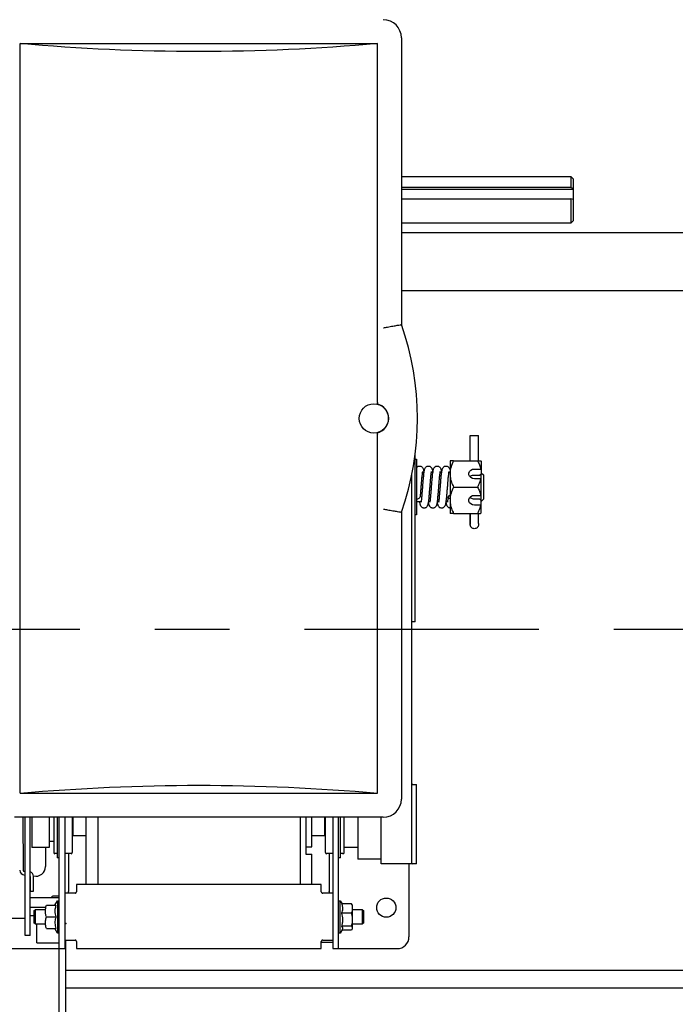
# Model space of a CAD drawing. Header units: inches. Extents: x 169.6 to 213.7, y 214.8 to 267.4.
# Tile 6 of 43: x 176.9 to 177.8, y 223.8 to 225.1. Entities that reach past the tile are written whole.
import ezdxf

# ---------------------------------------------------------------- set-up
doc = ezdxf.new("R2010")
doc.units = ezdxf.units.IN
doc.header["$LTSCALE"] = 0.25
doc.header["$MEASUREMENT"] = 0
doc.linetypes.add('C_SOLID_M', pattern=[0])
doc.linetypes.add('CENTER', pattern=[2, 1.25, -0.25, 0.25, -0.25])
doc.layers.add('RMZ LH F.O.H.', color=7, linetype='Continuous')

msp = doc.modelspace()

# ---------------------------------------------------------------- linework, layer by layer
at = {"layer": 'RMZ LH F.O.H.', "linetype": 'Continuous'}
for p, q in [((176.90773, 224.09407), (176.90773, 225.09407)), ((176.90773, 225.09407), (177.38429, 225.09407)), ((177.38429, 224.61515), (177.38429, 225.09407)), ((177.41623, 225.10188), (177.41623, 224.71919)), ((177.41623, 224.91699), (177.64226, 224.91699)), ((177.64226, 224.91699), (177.64601, 224.91324)), ((177.64226, 224.91699), (177.64226, 224.90208)), ((177.64601, 224.8583), (177.64601, 224.91324)), ((177.64226, 224.90208), (177.41623, 224.90208)), ((177.41623, 224.89982), (177.64601, 224.89982)), ((177.64226, 224.90208), (177.64601, 224.90094)), ((177.41623, 224.88707), (177.64226, 224.88707)), ((177.64226, 224.88707), (177.64226, 224.85455)), ((177.64601, 224.88594), (177.64226, 224.88707)), ((177.64226, 224.85455), (177.41623, 224.85455)), ((177.64601, 224.8583), (177.64226, 224.85455)), ((177.41623, 224.84224), (182.38083, 224.84224)), ((182.38083, 224.76412), (177.41623, 224.76412)), ((177.41623, 224.71919), (177.41595, 224.71914)), ((177.38429, 224.61509), (177.38429, 224.61515)), ((177.38429, 224.57299), (177.38429, 224.57306)), ((177.38429, 224.09407), (177.38429, 224.57299)), ((177.50807, 224.57106), (177.51907, 224.57106)), ((177.50807, 224.53762), (177.50807, 224.57106)), ((177.51907, 224.53762), (177.51907, 224.57106)), ((177.43452, 224.32259), (177.43452, 224.54554)), ((177.43452, 224.53957), (177.43652, 224.53957)), ((177.43652, 224.53957), (177.43652, 224.46536)), ((177.48107, 224.53762), (177.48107, 224.46731)), ((177.48576, 224.53762), (177.51795, 224.53762)), ((177.51357, 224.52654), (177.52195, 224.52654)), ((177.52264, 224.52613), (177.52195, 224.52654)), ((177.52264, 224.53681), (177.52264, 224.52006)), ((177.42996, 223.99961), (177.42996, 224.51835)), ((177.44414, 224.52197), (177.44654, 224.52197)), ((177.45586, 224.52197), (177.45825, 224.52197)), ((177.46758, 224.52197), (177.46997, 224.52197)), ((177.4793, 224.52197), (177.48107, 224.52197)), ((177.51357, 224.5185), (177.52058, 224.5185)), ((177.52195, 224.51355), (177.51357, 224.51355)), ((177.52058, 224.5185), (177.52264, 224.52006)), ((177.52195, 224.51355), (177.52264, 224.51314)), ((177.52232, 224.52032), (177.52232, 224.51351)), ((177.52264, 224.52165), (177.52607, 224.51822)), ((177.52264, 224.49179), (177.52264, 224.51314)), ((177.52607, 224.48672), (177.52607, 224.51822)), ((177.48576, 224.50247), (177.51795, 224.50247)), ((177.51357, 224.49138), (177.52195, 224.49138)), ((177.52058, 224.48643), (177.51357, 224.48643)), ((177.52264, 224.48487), (177.52058, 224.48643)), ((177.52264, 224.49179), (177.52195, 224.49138)), ((177.52232, 224.49139), (177.52232, 224.4848)), ((177.52607, 224.48672), (177.52264, 224.48328)), ((177.52264, 224.46812), (177.52264, 224.48487)), ((177.44295, 224.48297), (177.43652, 224.48297)), ((177.45467, 224.48297), (177.45217, 224.48297)), ((177.46639, 224.48297), (177.46389, 224.48297)), ((177.47811, 224.48297), (177.47561, 224.48297)), ((177.52195, 224.47839), (177.51357, 224.47839)), ((177.52195, 224.47839), (177.52264, 224.4788)), ((177.41623, 224.46895), (177.41595, 224.469)), ((177.41623, 224.46895), (177.41623, 224.08626)), ((177.43652, 224.46536), (177.43452, 224.46536)), ((177.48576, 224.46731), (177.51795, 224.46731)), ((177.50807, 224.46731), (177.50807, 224.46384)), ((177.50808, 224.46384), (177.50808, 224.46731)), ((177.51908, 224.46384), (177.51908, 224.46728)), ((177.43452, 224.32259), (177.42996, 224.32259)), ((177.42996, 224.10323), (177.43081, 224.10553)), ((177.43128, 224.10586), (177.43625, 224.10586)), ((177.43625, 223.99961), (177.43625, 224.10586)), ((176.90773, 224.09407), (177.38429, 224.09407)), ((177.39211, 224.06214), (176.89992, 224.06214)), ((176.91134, 224.06214), (176.91166, 223.99138)), ((176.9142, 223.9043), (176.9142, 224.06214)), ((176.92076, 223.9043), (176.92076, 224.06214)), ((176.92307, 224.06214), (176.92307, 224.02149)), ((176.94651, 224.06214), (176.94651, 224.02149)), ((176.95232, 224.06214), (176.95232, 224.01484)), ((176.95719, 224.06214), (176.95719, 224.00758)), ((176.95982, 223.88672), (176.95982, 224.06214)), ((176.9673, 224.06214), (176.9673, 223.88672)), ((176.97693, 224.06214), (176.97693, 224.01484)), ((176.97789, 224.06214), (176.97789, 224.03712)), ((176.99539, 224.06214), (176.99539, 223.97209)), ((177.01101, 224.06214), (177.01101, 223.97209)), ((177.28101, 224.06214), (177.28101, 223.97209)), ((177.28882, 224.06214), (177.28882, 224.01268)), ((177.29664, 224.02269), (177.29664, 224.06214)), ((177.31414, 224.03712), (177.31414, 224.06214)), ((177.3151, 224.01484), (177.3151, 224.06214)), ((177.32472, 224.06214), (177.32472, 223.88672)), ((177.3322, 223.88672), (177.3322, 224.06214)), ((177.33483, 224.00758), (177.33483, 224.06214)), ((177.3397, 224.01484), (177.3397, 224.06214)), ((177.35812, 224.06214), (177.35812, 224.00586)), ((177.38937, 223.99961), (177.38937, 224.06214)), ((176.95232, 224.02969), (176.94651, 224.02969)), ((176.99539, 224.03712), (176.97789, 224.03712)), ((177.31414, 224.03712), (177.29664, 224.03712)), ((176.94651, 224.02149), (176.92307, 224.02149)), ((176.94139, 224.02149), (176.94139, 223.99609)), ((176.95719, 224.01337), (176.9538, 224.01337)), ((176.97545, 224.01337), (176.9673, 224.01337)), ((176.97199, 224.01337), (176.97199, 223.96297)), ((177.28882, 224.02269), (177.29664, 224.02269)), ((177.28882, 224.01268), (177.29664, 224.01268)), ((177.29664, 223.97209), (177.29664, 224.01268)), ((177.32472, 224.01337), (177.31657, 224.01337)), ((177.32004, 224.01337), (177.32004, 223.96297)), ((177.33823, 224.01337), (177.33483, 224.01337)), ((177.35812, 224.02149), (177.3397, 224.02149)), ((176.95982, 224.00758), (176.95719, 224.00758)), ((177.33483, 224.00758), (177.3322, 224.00758)), ((177.38937, 224.00586), (177.35812, 224.00586)), ((177.42996, 223.99961), (177.38937, 223.99961)), ((177.42629, 223.99961), (177.42629, 223.90234)), ((177.43081, 223.99994), (177.42996, 224.00224)), ((177.43625, 223.99961), (177.43128, 223.99961)), ((176.91348, 223.98958), (176.9142, 223.98958)), ((176.9135, 223.98489), (176.9142, 223.98489)), ((176.92076, 223.98311), (176.92085, 223.9633)), ((176.92554, 223.96332), (176.92545, 223.98313)), ((176.92085, 223.9633), (176.92554, 223.96332)), ((176.98077, 223.96065), (176.9673, 223.96065)), ((176.98264, 223.97209), (176.98264, 223.96253)), ((177.30938, 223.97209), (176.98264, 223.97209)), ((177.30938, 223.96253), (177.30938, 223.97209)), ((177.32472, 223.96065), (177.31126, 223.96065)), ((176.95982, 223.95423), (176.92076, 223.95423)), ((176.95982, 223.95672), (176.9523, 223.95672)), ((176.95395, 223.94461), (176.95732, 223.95045)), ((176.95732, 223.95045), (176.95982, 223.95045)), ((176.95732, 223.95045), (176.95732, 223.90751)), ((177.3322, 223.95045), (177.3347, 223.95045)), ((177.3347, 223.95045), (177.33699, 223.94648)), ((177.3347, 223.90751), (177.3347, 223.95045)), ((177.34951, 223.94648), (177.33668, 223.94648)), ((177.35034, 223.94523), (177.34951, 223.94648)), ((176.94186, 223.94171), (176.92076, 223.94171)), ((176.92605, 223.93687), (176.92792, 223.93875)), ((176.92605, 223.93687), (176.92605, 223.92109)), ((176.92792, 223.93875), (176.94151, 223.93875)), ((176.92792, 223.91922), (176.92792, 223.93875)), ((176.94252, 223.94456), (176.95535, 223.94456)), ((177.34951, 223.93393), (177.33668, 223.93393)), ((177.35039, 223.94526), (177.35076, 223.94452)), ((177.35076, 223.94452), (177.35076, 223.91344)), ((177.35076, 223.93875), (177.3641, 223.93875)), ((177.3641, 223.93875), (177.36597, 223.93687)), ((177.3641, 223.93875), (177.3641, 223.91922)), ((177.36597, 223.92109), (177.36597, 223.93687)), ((176.9142, 223.9268), (176.88661, 223.9268)), ((176.92605, 223.93027), (176.92076, 223.93027)), ((176.92792, 223.91922), (176.92605, 223.92109)), ((176.94252, 223.92889), (176.95535, 223.92889)), ((177.36597, 223.92109), (177.3641, 223.91922)), ((176.94145, 223.91922), (176.92792, 223.91922)), ((176.92989, 223.89453), (176.92989, 223.91922)), ((176.94252, 223.91331), (176.95535, 223.91331)), ((176.95732, 223.90751), (176.95398, 223.91331)), ((176.95982, 223.90751), (176.95732, 223.90751)), ((177.3347, 223.90751), (177.3322, 223.90751)), ((177.33771, 223.91273), (177.3347, 223.90751)), ((177.34951, 223.91643), (177.33668, 223.91643)), ((177.34951, 223.91148), (177.33699, 223.91148)), ((177.35076, 223.91344), (177.35039, 223.91271)), ((177.3641, 223.91922), (177.35076, 223.91922)), ((176.92076, 223.9043), (176.9142, 223.9043)), ((176.92989, 223.89453), (176.95982, 223.89453)), ((176.9673, 223.89815), (176.98077, 223.89815)), ((176.96834, 220.17918), (176.96834, 223.89815)), ((176.98264, 223.89628), (176.98264, 223.88672)), ((177.30938, 223.88672), (177.30938, 223.89628)), ((177.32472, 223.89502), (177.30938, 223.89502)), ((177.31126, 223.89815), (177.32472, 223.89815)), ((176.88136, 223.88672), (176.9673, 223.88672)), ((176.95984, 220.17918), (176.95984, 223.88672)), ((176.98264, 223.88672), (177.30938, 223.88672)), ((177.32472, 223.88672), (177.41066, 223.88672)), ((176.96834, 223.85787), (182.38083, 223.85787)), ((176.96834, 223.85787), (177.14334, 223.85787)), ((176.96834, 223.83423), (182.38083, 223.83423))]:
    msp.add_line(p, q, dxfattribs=at)
at = {"layer": 'RMZ LH F.O.H.', "linetype": 'CENTER'}
msp.add_line((176.67459, 224.31273), (182.67459, 224.31273), dxfattribs=at)
at = {"layer": 'RMZ LH F.O.H.', "linetype": 'Continuous', "flags": 128}
for points in [[(177.51357, 224.51355), (177.51101, 224.51394), (177.50875, 224.51507), (177.50708, 224.5168), (177.50619, 224.51892), (177.50619, 224.52117), (177.50708, 224.52329), (177.50875, 224.52502), (177.51101, 224.52615), (177.51357, 224.52654)], [(177.43652, 224.48673), (177.43829, 224.48693), (177.43979, 224.48749), (177.4408, 224.48833), (177.44115, 224.48923)], [(177.51357, 224.47839), (177.51101, 224.47878), (177.50875, 224.47991), (177.50708, 224.48164), (177.50619, 224.48376), (177.50619, 224.48602), (177.50708, 224.48813), (177.50875, 224.48986), (177.51101, 224.49099), (177.51357, 224.49138)], [(177.50807, 224.46384), (177.50807, 224.46203), (177.50807, 224.45974), (177.50807, 224.45732), (177.50807, 224.45511), (177.50807, 224.45343), (177.50807, 224.45252), (177.50808, 224.45252), (177.50808, 224.45343), (177.50808, 224.45511), (177.50808, 224.45732), (177.50808, 224.45974), (177.50808, 224.46203), (177.50808, 224.46384)], [(176.97154, 223.96065), (176.97187, 223.96175), (176.97199, 223.96297)], [(177.32048, 223.96065), (177.32016, 223.96175), (177.32004, 223.96297)]]:
    msp.add_lwpolyline(points, dxfattribs=at)
at = {"layer": 'RMZ LH F.O.H.', "linetype": 'Continuous'}
for centre, radius in [((177.37945, 224.59407), 0.01953), ((177.39604, 223.9414), 0.01281)]:
    msp.add_circle(centre, radius, dxfattribs=at)
for centre, radius, start, end in [((177.39211, 225.10188), 0.02412, 0, 90), ((177.06199, 224.59407), 0.37568, 340.54663, 19.45337), ((177.37945, 224.59407), 0.01969, 282.58669, 77.41331), ((177.48163, 224.4887), 0.00293, 99.76615, 167.74659), ((177.48161, 224.48993), 0.0029, 192.10915, 259.35186), ((172.42147, 224.45878), 5.09762, 359.94297, 0.05689), ((177.43128, 224.10536), 0.0005, 90, 159.8), ((177.39211, 224.08626), 0.02412, 270, 0), ((176.97669, 224.03675), 0.00125, 17.30751, 79.29081), ((177.31533, 224.03675), 0.00125, 100.70919, 162.69249), ((176.9538, 224.01484), 0.00148, 180, 270), ((176.97545, 224.01484), 0.00148, 270, 0), ((177.31657, 224.01484), 0.00148, 180, 270), ((177.33823, 224.01484), 0.00148, 270, 0), ((177.43128, 224.00011), 0.0005, 200.2, 270), ((176.91347, 223.99139), 0.0065, 180.26289, 270.26289), ((176.91347, 223.99139), 0.00181, 180.26289, 270.26289), ((176.91895, 223.9831), 0.0065, 0.26289, 73.80882), ((176.92857, 223.99609), 0.01281, 255.76856, 0), ((176.9523, 223.95297), 0.00375, 90, 160.24303), ((177.41066, 223.90234), 0.01562, 270, 0)]:
    msp.add_arc(centre, radius, start, end, dxfattribs=at)
at = {"layer": 'RMZ LH F.O.H.', "linetype": 'Continuous', "extrusion": (0, 0, -1)}
for centre, start_param, end_param in [((177.14601, 225.98563), 4.5592916, 4.8654863), ((177.14601, 223.20251), 1.417699, 1.7238937)]:
    msp.add_ellipse(centre, major_axis=(-1.5625, 0), ratio=0.5773503, start_param=start_param, end_param=end_param, dxfattribs=at)
at = {"layer": 'RMZ LH F.O.H.', "linetype": 'Continuous'}
for points, knots in [([(177.39251, 224.71506), (177.39254, 224.71506), (177.39424, 224.71536), (177.39855, 224.71612), (177.40505, 224.71726), (177.41097, 224.71829), (177.41505, 224.71899), (177.41565, 224.71909), (177.41595, 224.71914)], [0, 0, 0, 0, 0.0022426, 0.1416196, 0.3591372, 0.5736751, 0.786813, 1, 1, 1, 1]), ([(177.38429, 224.61509), (177.38424, 224.61488), (177.38414, 224.61447), (177.384, 224.61393), (177.38387, 224.61352), (177.38379, 224.61333), (177.38375, 224.61329), (177.38374, 224.61329), (177.38374, 224.61329)], [0, 0, 0, 0, 0.216303, 0.4325982, 0.6491362, 0.8662929, 0.9883695, 1, 1, 1, 1]), ([(177.38374, 224.57485), (177.38374, 224.57485), (177.38375, 224.57485), (177.38379, 224.57482), (177.38387, 224.57462), (177.384, 224.57421), (177.38414, 224.57367), (177.38424, 224.57326), (177.38429, 224.57306)], [0, 0, 0, 0, 0.0116305, 0.1337071, 0.3508638, 0.5674018, 0.783697, 1, 1, 1, 1]), ([(177.48576, 224.53762), (177.48453, 224.53489), (177.48202, 224.52932), (177.48108, 224.52324), (177.48107, 224.52013), (177.48107, 224.52004)], [0, 0, 0, 0, 0.4843414, 0.9863277, 1, 1, 1, 1]), ([(177.48576, 224.53762), (177.48507, 224.53762), (177.48342, 224.53762), (177.48152, 224.53762), (177.48122, 224.53762), (177.48107, 224.53762)], [0, 0, 0, 0, 0.2654599, 0.6280765, 1, 1, 1, 1]), ([(177.51795, 224.53762), (177.5188, 224.53583), (177.5205, 224.53224), (177.52147, 224.52845), (177.52195, 224.52654)], [0, 0, 0, 0, 0.49703761, 1, 1, 1, 1]), ([(177.51795, 224.53762), (177.51866, 224.53762), (177.52037, 224.53762), (177.52137, 224.53762), (177.52195, 224.53762)], [0, 0, 0, 0, 0.4143092, 1, 1, 1, 1]), ([(177.52195, 224.53762), (177.52206, 224.5375), (177.52228, 224.53723), (177.52251, 224.53696), (177.52264, 224.53681)], [0, 0, 0, 0, 0.44250582, 1, 1, 1, 1]), ([(177.43652, 224.5282), (177.43659, 224.52834), (177.43676, 224.52874), (177.4376, 224.52956), (177.43862, 224.53016), (177.43961, 224.53046), (177.44052, 224.53055), (177.44144, 224.53048), (177.44242, 224.53019), (177.44347, 224.5296), (177.44475, 224.5283), (177.44539, 224.52675), (177.44584, 224.52496), (177.44616, 224.52327), (177.44631, 224.52208), (177.44632, 224.52197)], [0, 0, 0, 0, 0.0363845, 0.1020844, 0.1616828, 0.2109728, 0.2483016, 0.2850516, 0.334284, 0.3947178, 0.4623826, 0.6094829, 0.7878909, 0.9789033, 1, 1, 1, 1]), ([(177.44362, 224.48944), (177.44375, 224.49095), (177.44401, 224.49392), (177.44443, 224.49884), (177.44482, 224.50355), (177.44527, 224.50889), (177.44568, 224.51427), (177.44614, 224.51902), (177.44657, 224.52239), (177.44701, 224.52498), (177.44745, 224.52671), (177.44804, 224.52822), (177.4493, 224.52955), (177.45034, 224.53016), (177.45133, 224.53046), (177.45224, 224.53055), (177.45316, 224.53048), (177.45414, 224.53019), (177.45519, 224.5296), (177.45647, 224.5283), (177.45711, 224.52675), (177.45756, 224.52496), (177.45788, 224.52327), (177.45803, 224.52208), (177.45804, 224.52197)], [0, 0, 0, 0, 0.07244061, 0.14204067, 0.20681341, 0.2654172, 0.36228515, 0.43950507, 0.50469974, 0.56770898, 0.62780905, 0.67668313, 0.69872708, 0.7187238, 0.73526183, 0.74778656, 0.76011709, 0.77663579, 0.79691282, 0.81961605, 0.86897184, 0.92883216, 0.99292154, 1, 1, 1, 1]), ([(177.45534, 224.48944), (177.45547, 224.49095), (177.45573, 224.49392), (177.45615, 224.49884), (177.45654, 224.50355), (177.45699, 224.50889), (177.4574, 224.51427), (177.45786, 224.51902), (177.45829, 224.52239), (177.45873, 224.52498), (177.45917, 224.52671), (177.45976, 224.52822), (177.46102, 224.52955), (177.46206, 224.53016), (177.46304, 224.53046), (177.46396, 224.53055), (177.46488, 224.53048), (177.46586, 224.53019), (177.46691, 224.5296), (177.46819, 224.5283), (177.46883, 224.52675), (177.46928, 224.52496), (177.4696, 224.52327), (177.46975, 224.52208), (177.46976, 224.52197)], [0, 0, 0, 0, 0.07244061, 0.14204067, 0.20681341, 0.2654172, 0.36228515, 0.43950507, 0.50469974, 0.56770898, 0.62780905, 0.67668313, 0.69872708, 0.7187238, 0.73526183, 0.74778656, 0.76011709, 0.77663579, 0.79691282, 0.81961605, 0.86897184, 0.92883216, 0.99292154, 1, 1, 1, 1]), ([(177.46706, 224.48944), (177.46719, 224.49095), (177.46745, 224.49392), (177.46787, 224.49884), (177.46826, 224.50355), (177.4687, 224.50889), (177.46912, 224.51427), (177.46958, 224.51902), (177.47001, 224.52239), (177.47045, 224.52498), (177.47089, 224.52671), (177.47148, 224.52822), (177.47274, 224.52955), (177.47378, 224.53016), (177.47476, 224.53046), (177.47568, 224.53055), (177.4766, 224.53048), (177.47758, 224.53019), (177.47863, 224.5296), (177.4799, 224.5283), (177.48045, 224.52704), (177.48067, 224.52611), (177.48077, 224.52572)], [0, 0, 0, 0, 0.0800626, 0.1569857, 0.2285736, 0.2933435, 0.4004035, 0.4857483, 0.5578025, 0.6274414, 0.693865, 0.7478814, 0.7722447, 0.7943455, 0.8126236, 0.8264661, 0.840094, 0.8583507, 0.8807612, 0.9058532, 0.9604021, 1, 1, 1, 1]), ([(177.45606, 224.52325), (177.45607, 224.52322), (177.45607, 224.52314), (177.45593, 224.52246), (177.45562, 224.52058), (177.45528, 224.51775), (177.45494, 224.51417), (177.45465, 224.5105), (177.45427, 224.50595), (177.45383, 224.50057), (177.45333, 224.49471), (177.4529, 224.48946), (177.45248, 224.48515), (177.45207, 224.48207), (177.45166, 224.47983), (177.45114, 224.47793), (177.45049, 224.47646), (177.44925, 224.47528), (177.44812, 224.47466), (177.44685, 224.47437), (177.44569, 224.47441), (177.44461, 224.47471), (177.4436, 224.47528), (177.44283, 224.47599), (177.44191, 224.47731), (177.44129, 224.47927), (177.44091, 224.48126), (177.44074, 224.48253), (177.44068, 224.48297)], [0, 0, 0, 0, 0.0230987, 0.0423508, 0.0829121, 0.1474412, 0.1881675, 0.2339611, 0.2874569, 0.3487726, 0.4165739, 0.488457, 0.5465522, 0.599009, 0.6444025, 0.6820345, 0.7354845, 0.755458, 0.7724929, 0.7881044, 0.8026513, 0.8157627, 0.8292154, 0.8481805, 0.8735629, 0.9296069, 0.9757676, 1, 1, 1, 1]), ([(177.44434, 224.52325), (177.44435, 224.52322), (177.44435, 224.52314), (177.44421, 224.52246), (177.44391, 224.52058), (177.44356, 224.51775), (177.44322, 224.51417), (177.44293, 224.5105), (177.44255, 224.50595), (177.44211, 224.50058), (177.44161, 224.49468), (177.4413, 224.49107), (177.44114, 224.48921)], [0, 0, 0, 0, 0.047289, 0.0867033, 0.1697429, 0.3018509, 0.3852285, 0.4789799, 0.5884999, 0.7140294, 0.8528364, 1, 1, 1, 1]), ([(177.46778, 224.52325), (177.46778, 224.52322), (177.46779, 224.52314), (177.46765, 224.52246), (177.46734, 224.52058), (177.467, 224.51775), (177.46666, 224.51417), (177.46637, 224.5105), (177.46599, 224.50595), (177.46555, 224.50057), (177.46505, 224.49471), (177.46461, 224.48946), (177.4642, 224.48515), (177.46379, 224.48207), (177.46338, 224.47983), (177.46286, 224.47793), (177.4622, 224.47646), (177.46097, 224.47528), (177.45984, 224.47466), (177.45857, 224.47437), (177.45741, 224.47441), (177.45633, 224.47471), (177.45532, 224.47528), (177.45455, 224.47599), (177.45363, 224.47731), (177.45301, 224.47927), (177.45263, 224.48126), (177.45246, 224.48253), (177.4524, 224.48297)], [0, 0, 0, 0, 0.0230987, 0.0423508, 0.0829121, 0.1474412, 0.1881675, 0.2339611, 0.2874569, 0.3487726, 0.4165739, 0.488457, 0.5465522, 0.599009, 0.6444025, 0.6820345, 0.7354845, 0.755458, 0.7724929, 0.7881044, 0.8026513, 0.8157627, 0.8292154, 0.8481805, 0.8735629, 0.9296069, 0.9757676, 1, 1, 1, 1]), ([(177.4795, 224.52325), (177.4795, 224.52322), (177.47951, 224.52314), (177.47937, 224.52246), (177.47906, 224.52058), (177.47872, 224.51775), (177.47838, 224.51417), (177.47808, 224.5105), (177.47771, 224.50595), (177.47727, 224.50058), (177.47677, 224.49468), (177.47646, 224.49107), (177.4763, 224.48921)], [0, 0, 0, 0, 0.047289, 0.0867033, 0.1697429, 0.3018509, 0.3852285, 0.4789799, 0.5884999, 0.7140294, 0.8528364, 1, 1, 1, 1]), ([(177.48107, 224.52004), (177.48125, 224.51758), (177.48162, 224.51257), (177.48372, 224.50675), (177.4853, 224.50343), (177.48576, 224.50247)], [0, 0, 0, 0, 0.4062906, 0.8272664, 1, 1, 1, 1]), ([(177.50761, 224.5163), (177.50772, 224.51644), (177.50825, 224.51713), (177.50985, 224.51791), (177.51186, 224.51845), (177.51315, 224.51849), (177.51357, 224.5185)], [0, 0, 0, 0, 0.0884335, 0.4506661, 0.8199536, 1, 1, 1, 1]), ([(177.52195, 224.51355), (177.52119, 224.51079), (177.52015, 224.50701), (177.51842, 224.50343), (177.51795, 224.50247)], [0, 0, 0, 0, 0.7303754, 1, 1, 1, 1]), ([(177.48576, 224.50247), (177.48453, 224.49973), (177.48202, 224.49417), (177.48108, 224.48809), (177.48107, 224.48497), (177.48107, 224.48489)], [0, 0, 0, 0, 0.4843414, 0.9863277, 1, 1, 1, 1]), ([(177.51795, 224.50247), (177.5188, 224.50068), (177.5205, 224.49708), (177.52147, 224.49329), (177.52195, 224.49138)], [0, 0, 0, 0, 0.4970376, 1, 1, 1, 1]), ([(177.44298, 224.48225), (177.44295, 224.48236), (177.44287, 224.48264), (177.4432, 224.48489), (177.44347, 224.48782), (177.44362, 224.48944)], [0, 0, 0, 0, 0.2210308, 0.5683729, 1, 1, 1, 1]), ([(177.45469, 224.48225), (177.45466, 224.48236), (177.45459, 224.48264), (177.45491, 224.48489), (177.45519, 224.48782), (177.45534, 224.48944)], [0, 0, 0, 0, 0.2210308, 0.5683729, 1, 1, 1, 1]), ([(177.4763, 224.48921), (177.47617, 224.48781), (177.47592, 224.48514), (177.47551, 224.48207), (177.4751, 224.47983), (177.47458, 224.47793), (177.47392, 224.47646), (177.47269, 224.47528), (177.47156, 224.47466), (177.47029, 224.47437), (177.46913, 224.47441), (177.46805, 224.47471), (177.46704, 224.47528), (177.46627, 224.47599), (177.46535, 224.47731), (177.46472, 224.47927), (177.46435, 224.48126), (177.46418, 224.48253), (177.46412, 224.48297)], [0, 0, 0, 0, 0.1135687, 0.2161148, 0.3048532, 0.3784189, 0.4829067, 0.5219522, 0.5552533, 0.5857718, 0.6142089, 0.63984, 0.6661383, 0.7032126, 0.7528319, 0.8623907, 0.9526287, 1, 1, 1, 1]), ([(177.46641, 224.48225), (177.46638, 224.48236), (177.4663, 224.48264), (177.46663, 224.48489), (177.46691, 224.48782), (177.46706, 224.48944)], [0, 0, 0, 0, 0.2210308, 0.5683729, 1, 1, 1, 1]), ([(177.47813, 224.48225), (177.4781, 224.48236), (177.47802, 224.48264), (177.47835, 224.48489), (177.47863, 224.48782), (177.47878, 224.48944)], [0, 0, 0, 0, 0.2210308, 0.5683729, 1, 1, 1, 1]), ([(177.48107, 224.48489), (177.48125, 224.48243), (177.48162, 224.47742), (177.48372, 224.47159), (177.4853, 224.46827), (177.48576, 224.46731)], [0, 0, 0, 0, 0.4062906, 0.8272664, 1, 1, 1, 1]), ([(177.51357, 224.48643), (177.51277, 224.48648), (177.51115, 224.48659), (177.50903, 224.48734), (177.50806, 224.4882), (177.5076, 224.48861)], [0, 0, 0, 0, 0.3452672, 0.6899515, 1, 1, 1, 1]), ([(177.39251, 224.47309), (177.39254, 224.47308), (177.39424, 224.47278), (177.39855, 224.47202), (177.40505, 224.47088), (177.41097, 224.46986), (177.41505, 224.46916), (177.41565, 224.46905), (177.41595, 224.469)], [0, 0, 0, 0, 0.00224259, 0.14161962, 0.3591372, 0.57367513, 0.78681296, 1, 1, 1, 1]), ([(177.48107, 224.47445), (177.48099, 224.47446), (177.48055, 224.47446), (177.47977, 224.47473), (177.47876, 224.47527), (177.47799, 224.47599), (177.47706, 224.47731), (177.47644, 224.47927), (177.47607, 224.48126), (177.4759, 224.48253), (177.47583, 224.48297)], [0, 0, 0, 0, 0.016142, 0.0815073, 0.1485742, 0.2431223, 0.3696631, 0.6490639, 0.8791921, 1, 1, 1, 1]), ([(177.52195, 224.47839), (177.52119, 224.47563), (177.52015, 224.47185), (177.51842, 224.46827), (177.51795, 224.46731)], [0, 0, 0, 0, 0.7303754, 1, 1, 1, 1]), ([(177.48576, 224.46731), (177.48507, 224.46731), (177.48342, 224.46731), (177.48152, 224.46731), (177.48122, 224.46731), (177.48107, 224.46731)], [0, 0, 0, 0, 0.2654599, 0.6280765, 1, 1, 1, 1]), ([(177.51795, 224.46731), (177.51866, 224.46731), (177.52037, 224.46731), (177.52137, 224.46731), (177.52195, 224.46731)], [0, 0, 0, 0, 0.4143092, 1, 1, 1, 1]), ([(177.52264, 224.46812), (177.52251, 224.46797), (177.52228, 224.4677), (177.52206, 224.46743), (177.52195, 224.46731)], [0, 0, 0, 0, 0.5574942, 1, 1, 1, 1]), ([(177.51908, 224.45377), (177.51908, 224.45362), (177.51908, 224.45296), (177.51908, 224.45261), (177.51907, 224.4524), (177.51907, 224.45235), (177.51907, 224.45227), (177.51907, 224.45218), (177.51905, 224.45175), (177.51893, 224.45099), (177.51854, 224.44994), (177.51775, 224.44869), (177.51639, 224.44754), (177.51449, 224.44686), (177.51256, 224.44689), (177.51089, 224.44751), (177.50968, 224.44844), (177.5089, 224.44943), (177.50844, 224.45037), (177.5082, 224.45116), (177.50811, 224.45173), (177.50808, 224.45208), (177.50808, 224.45223), (177.50808, 224.45229), (177.50807, 224.45233), (177.50807, 224.4524), (177.50807, 224.45251), (177.50807, 224.45283), (177.50807, 224.45307)], [0, 0, 0, 0, 0.0264816, 0.1210904, 0.1471578, 0.1622435, 0.1670273, 0.171558, 0.1788067, 0.2228064, 0.2670383, 0.3203792, 0.4088283, 0.4882761, 0.5718644, 0.648596, 0.7108511, 0.763443, 0.8073287, 0.8422888, 0.8676631, 0.8815011, 0.8861631, 0.8895647, 0.8939096, 0.9021109, 0.9274837, 1, 1, 1, 1]), ([(176.98077, 223.96065), (176.98098, 223.96067), (176.9814, 223.96072), (176.98196, 223.96104), (176.98238, 223.96151), (176.98261, 223.96204), (176.98263, 223.96239), (176.98264, 223.96253)], [0, 0, 0, 0, 0.2140619, 0.4281302, 0.641941, 0.8547571, 1, 1, 1, 1]), ([(177.30938, 223.96253), (177.3094, 223.96232), (177.30944, 223.9619), (177.30976, 223.96134), (177.31023, 223.96092), (177.31076, 223.96069), (177.31111, 223.96066), (177.31126, 223.96065)], [0, 0, 0, 0, 0.2138807, 0.4278434, 0.6403206, 0.8534366, 1, 1, 1, 1]), ([(177.33668, 223.93393), (177.33687, 223.93442), (177.33788, 223.93698), (177.33849, 223.94131), (177.33722, 223.94494), (177.33668, 223.94648)], [0, 0, 0, 0, 0.1203202, 0.62694931, 1, 1, 1, 1]), ([(177.34951, 223.94648), (177.34984, 223.94546), (177.35058, 223.94317), (177.35087, 223.93946), (177.35031, 223.93629), (177.34969, 223.93446), (177.34951, 223.93393)], [0, 0, 0, 0, 0.2477854, 0.55512995, 0.87194699, 1, 1, 1, 1]), ([(176.94252, 223.92889), (176.94234, 223.92954), (176.94173, 223.93178), (176.94116, 223.93574), (176.94143, 223.94037), (176.94219, 223.94328), (176.94252, 223.94456)], [0, 0, 0, 0, 0.1280535, 0.4356548, 0.7522136, 1, 1, 1, 1]), ([(176.95535, 223.94456), (176.9548, 223.94263), (176.95353, 223.9381), (176.95415, 223.9327), (176.95515, 223.9295), (176.95535, 223.92889)], [0, 0, 0, 0, 0.3730507, 0.8796798, 1, 1, 1, 1]), ([(177.33668, 223.91643), (177.33708, 223.91795), (177.33789, 223.92102), (177.33833, 223.92697), (177.33732, 223.93123), (177.33668, 223.93393)], [0, 0, 0, 0, 0.2648621, 0.5354674, 1, 1, 1, 1]), ([(177.34951, 223.93393), (177.34994, 223.932), (177.3508, 223.92807), (177.35078, 223.92211), (177.34992, 223.91828), (177.34951, 223.91643)], [0, 0, 0, 0, 0.334962, 0.6798342, 1, 1, 1, 1]), ([(176.94252, 223.91331), (176.94209, 223.91503), (176.94122, 223.91852), (176.94125, 223.92383), (176.9421, 223.92724), (176.94252, 223.92889)], [0, 0, 0, 0, 0.334962, 0.6798342, 1, 1, 1, 1]), ([(176.95535, 223.92889), (176.95495, 223.92754), (176.95414, 223.9248), (176.95369, 223.9195), (176.9547, 223.91571), (176.95535, 223.91331)], [0, 0, 0, 0, 0.2648621, 0.5354674, 1, 1, 1, 1]), ([(177.3377, 223.91273), (177.33771, 223.91275), (177.33809, 223.9132), (177.33827, 223.91447), (177.33729, 223.91567), (177.33668, 223.91643)], [0, 0, 0, 0, 0.0120119, 0.3756918, 1, 1, 1, 1]), ([(177.34951, 223.91643), (177.34994, 223.91588), (177.3508, 223.91477), (177.35078, 223.91309), (177.34992, 223.912), (177.34951, 223.91148)], [0, 0, 0, 0, 0.33496205, 0.6798342, 1, 1, 1, 1]), ([(176.98264, 223.89628), (176.98262, 223.89649), (176.98258, 223.8969), (176.98226, 223.89746), (176.98179, 223.89789), (176.98126, 223.89812), (176.98091, 223.89814), (176.98077, 223.89815)], [0, 0, 0, 0, 0.2138807, 0.4278434, 0.6403206, 0.8534366, 1, 1, 1, 1]), ([(177.31126, 223.89815), (177.31104, 223.89813), (177.31062, 223.89809), (177.31006, 223.89777), (177.30964, 223.89729), (177.30941, 223.89677), (177.30939, 223.89642), (177.30938, 223.89628)], [0, 0, 0, 0, 0.2140619, 0.4281302, 0.641941, 0.8547571, 1, 1, 1, 1])]:
    msp.add_open_spline(points, degree=3, knots=knots, dxfattribs=at)
at = {"layer": 'RMZ LH F.O.H.', "linetype": 'C_SOLID_M'}
msp.add_point((176.96834, 223.92037), dxfattribs=at)

doc.saveas('drawing.dxf')
